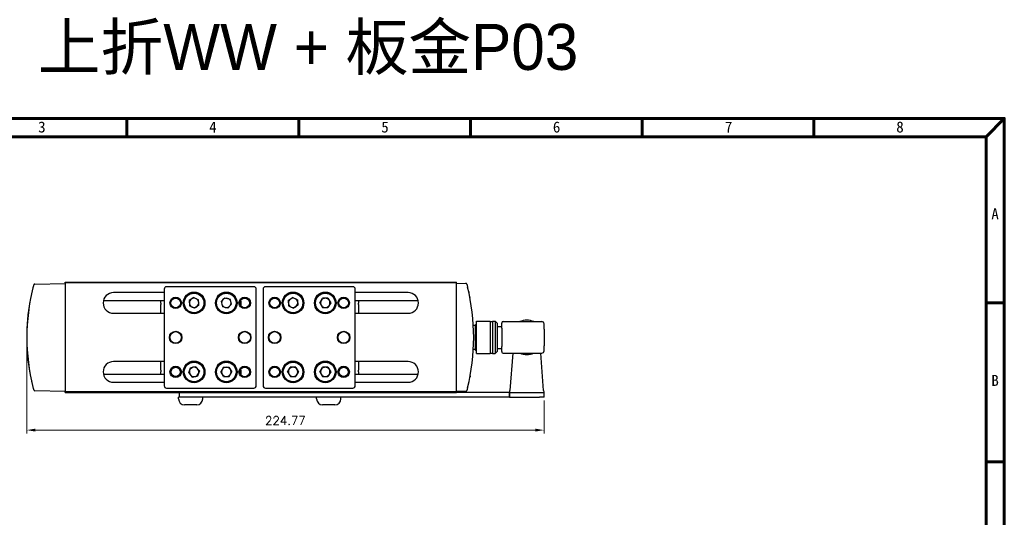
# Model space of a CAD drawing. Header units: inches. Extents: x 0 to 6721, y -3375 to 1330.
# Tile 170 of 198: x 5553 to 5981, y -626 to -409. Entities that reach past the tile are written whole.
import ezdxf

# ---------------------------------------------------------------- set-up
doc = ezdxf.new("R2010")
doc.units = ezdxf.units.IN
doc.header["$MEASUREMENT"] = 0
doc.layers.add('AM_5', color=3, linetype='Continuous', lineweight=15)
doc.layers.add('可見 (ISO)', color=7, linetype='Continuous', lineweight=25)
doc.layers.add('BORDER', color=7, linetype='Continuous')
doc.styles.get("Standard").update_dxf_attribs({"font": 'arial.ttf'})
doc.styles.add('尺寸標註', font='romans.shx', dxfattribs={"bigfont": 'CHINESET.SHX'})
doc.styles.add('標題欄', font='txt')
doc.dimstyles.new('CNS1.5$0', dxfattribs={"dimtxt": 3.75, "dimasz": 3.75, "dimexe": 1.5, "dimexo": 1.5, "dimgap": 2.25, "dimtad": 1, "dimtoh": 1, "dimdsep": 46, "dimtxsty": '尺寸標註', "dimcen": 0, "dimclrd": 2, "dimclre": 2, "dimclrt": 1, "dimadec": 0, "dimazin": 2, "dimtp": 0.1, "dimtm": 0.1, "dimtfac": 0.71, "dimtmove": 0, "dimatfit": 0, "dimfxl": 0, "dimlwd": 13, "dimlwe": 13, "dimarcsym": 0})

# ---------------------------------------------------------------- blocks, each defined once
blk = doc.blocks.new('A4-英文圖框-橫式')
at = {"layer": 'BORDER', "color": 123, "linetype": 'Continuous', "lineweight": 60, "ltscale": 25.4}
for p, q in [((2300.95, 183.5), (2300.95, 188.79)), ((2350.7, 183.5), (2350.7, 188.79)), ((2400.45, 183.5), (2400.45, 188.79)), ((2450.2, 183.5), (2450.2, 188.79)), ((2499.95, 183.5), (2499.95, 188.79)), ((2549.79, 183.5), (2555.09, 188.79)), ((2151.7, 183.5), (2549.79, 183.5)), ((2549.79, 183.5), (2549.79, -95.06)), ((2549.79, 135.31), (2555.09, 135.31)), ((2549.79, 89.23), (2555.09, 89.23))]:
    blk.add_line(p, q, dxfattribs=at)
blk.add_lwpolyline([(2151.7, 188.79), (2555.09, 188.79), (2555.09, -95.06), (2151.7, -95.06)], close=True, dxfattribs=at)
at = {"color": 60, "style": '標題欄'}
for s, p in [('3', (2275.22, 184.72)), ('4', (2324.76, 184.72)), ('5', (2374.61, 184.72)), ('6', (2424.32, 184.72)), ('7', (2474.15, 184.72)), ('8', (2523.79, 184.72)), ('A', (2551.33, 159.51)), ('B', (2551.33, 111.26))]:
    blk.add_text(s, height=3.18, dxfattribs=at).set_placement(p)
at = {"color": 3, "style": '標題欄'}
for s, p in [('7', (2474.15, 184.72)), ('A', (2551.33, 159.51)), ('B', (2551.33, 111.26))]:
    blk.add_text(s, height=3.18, dxfattribs=at).set_placement(p)
blk = doc.blocks.new('*D494')
at = {"layer": 'AM_5', "color": 2, "lineweight": 13}
for p, q in [((5556.56, -548.96), (5556.56, -589.27)), ((5781.33, -574.96), (5781.33, -589.27)), ((5777.58, -587.77), (5560.31, -587.77))]:
    blk.add_line(p, q, dxfattribs=at)
at = {"layer": 'AM_5', "color": 2}
for points in [[(5560.31, -587.14), (5560.31, -588.39), (5556.56, -587.77)], [(5777.58, -587.14), (5777.58, -588.39), (5781.33, -587.77)]]:
    blk.add_solid(points, dxfattribs=at)
at = {"layer": 'Defpoints', "color": 0}
for p in [(5556.56, -547.46), (5781.33, -573.46), (5556.56, -587.77)]:
    blk.add_point(p, dxfattribs=at)
at = {"layer": 'AM_5', "color": 1, "insert": (5668.95, -583.64), "char_height": 3.75, "attachment_point": 5, "style": '尺寸標註'}
blk.add_mtext('224.77', dxfattribs=at)

msp = doc.modelspace()

# ---------------------------------------------------------------- linework, layer by layer
at = {"layer": '可見 (ISO)'}
for p, q in [((5560.137, -524.237), (5573.264, -524.008)), ((5573.264, -523.758), (5573.264, -523.458)), ((5573.264, -523.458), (5743.264, -523.458)), ((5573.264, -523.758), (5573.264, -525.758)), ((5743.264, -523.758), (5573.264, -523.758)), ((5573.264, -525.758), (5573.264, -569.158)), ((5579.164, -523.558), (5575.364, -523.558)), ((5575.364, -523.758), (5575.364, -523.558)), ((5579.164, -523.758), (5579.164, -523.558)), ((5655.264, -525.458), (5617.264, -525.458)), ((5698.264, -525.458), (5660.264, -525.458)), ((5741.164, -523.558), (5737.364, -523.558)), ((5737.364, -523.758), (5737.364, -523.558)), ((5741.164, -523.758), (5741.164, -523.558)), ((5743.264, -523.758), (5743.264, -523.458)), ((5743.264, -525.758), (5743.264, -523.758)), ((5743.264, -524.008), (5747.295, -523.937)), ((5743.264, -569.158), (5743.264, -525.758)), ((5616.264, -527.958), (5594.264, -527.958)), ((5616.264, -526.458), (5616.264, -568.458)), ((5629.104, -530.105), (5627.146, -531.42)), ((5629.104, -530.105), (5631.221, -531.143)), ((5642.632, -530.186), (5640.98, -531.869)), ((5642.632, -530.186), (5644.915, -530.775)), ((5656.264, -568.458), (5656.264, -526.458)), ((5659.264, -526.458), (5659.264, -568.458)), ((5670.135, -531.443), (5672.078, -530.107)), ((5674.206, -531.122), (5672.078, -530.107)), ((5683.906, -532.458), (5685.085, -530.416)), ((5687.443, -530.416), (5685.085, -530.416)), ((5687.443, -530.416), (5688.621, -532.458)), ((5699.264, -568.458), (5699.264, -526.458)), ((5722.264, -527.958), (5699.264, -527.958)), ((5558.101, -531.873), (5557.897, -531.877)), ((5589.876, -531.458), (5616.264, -531.458)), ((5614.764, -532.523), (5614.764, -531.458)), ((5614.764, -532.523), (5614.764, -533.162)), ((5614.764, -536.958), (5614.764, -533.162)), ((5627.146, -531.42), (5627.306, -533.772)), ((5629.423, -534.81), (5627.306, -533.772)), ((5631.381, -533.496), (5629.423, -534.81)), ((5631.381, -533.496), (5631.221, -531.143)), ((5640.98, -531.869), (5641.612, -534.141)), ((5643.895, -534.729), (5641.612, -534.141)), ((5645.547, -533.046), (5643.895, -534.729)), ((5645.547, -533.046), (5644.915, -530.775)), ((5670.135, -531.443), (5670.321, -533.794)), ((5670.321, -533.794), (5672.449, -534.808)), ((5674.392, -533.472), (5672.449, -534.808)), ((5674.206, -531.122), (5674.392, -533.472)), ((5683.906, -532.458), (5685.085, -534.5)), ((5685.085, -534.5), (5687.443, -534.5)), ((5688.621, -532.458), (5687.443, -534.5)), ((5699.264, -531.458), (5726.651, -531.458)), ((5700.764, -531.458), (5700.764, -532.523)), ((5700.764, -533.162), (5700.764, -532.523)), ((5700.764, -533.162), (5700.764, -536.958)), ((5594.264, -536.958), (5616.264, -536.958)), ((5699.264, -536.958), (5722.264, -536.958)), ((5750.532, -540.958), (5750.534, -540.958)), ((5750.534, -540.981), (5750.534, -540.958)), ((5751.534, -542.208), (5750.612, -542.208)), ((5751.534, -541.958), (5751.934, -541.558)), ((5751.534, -552.958), (5751.534, -541.958)), ((5751.934, -554.458), (5751.934, -540.458)), ((5751.934, -540.458), (5757.934, -540.458)), ((5757.934, -540.458), (5757.934, -554.458)), ((5757.934, -540.558), (5758.934, -540.558)), ((5758.934, -540.458), (5758.934, -554.458)), ((5758.934, -540.458), (5760.129, -540.458)), ((5760.129, -540.458), (5760.129, -554.458)), ((5760.934, -541.263), (5760.129, -540.458)), ((5760.934, -541.263), (5760.934, -553.653)), ((5760.934, -542.708), (5763.034, -542.708)), ((5763.034, -541.108), (5763.034, -541.296)), ((5763.034, -543.5), (5763.034, -541.296)), ((5763.534, -540.608), (5780.334, -540.608)), ((5781.334, -543.812), (5781.334, -541.608)), ((5763.034, -543.5), (5763.034, -551.415)), ((5781.334, -543.812), (5781.334, -551.104)), ((5763.034, -553.619), (5763.034, -551.415)), ((5781.334, -553.308), (5781.334, -551.104)), ((5750.532, -553.958), (5750.534, -553.958)), ((5750.534, -553.941), (5750.534, -553.934)), ((5750.534, -553.958), (5750.534, -553.941)), ((5751.534, -552.708), (5750.612, -552.708)), ((5751.534, -552.958), (5751.934, -553.358)), ((5751.934, -554.458), (5757.934, -554.458)), ((5757.934, -554.358), (5758.934, -554.358)), ((5758.934, -554.458), (5760.129, -554.458)), ((5760.934, -553.653), (5760.129, -554.458)), ((5760.934, -552.208), (5763.034, -552.208)), ((5763.034, -553.619), (5763.034, -553.808)), ((5763.534, -554.308), (5780.334, -554.308)), ((5767.773, -554.308), (5766.514, -570.605)), ((5781.153, -570.605), (5779.894, -554.308)), ((5616.264, -557.958), (5594.264, -557.958)), ((5614.764, -561.754), (5614.764, -557.958)), ((5630.037, -560.23), (5627.721, -560.674)), ((5630.037, -560.23), (5631.579, -562.014)), ((5642.072, -560.423), (5640.906, -562.473)), ((5642.072, -560.423), (5644.43, -560.408)), ((5644.43, -560.408), (5645.621, -562.443)), ((5669.906, -562.459), (5671.084, -560.416)), ((5673.442, -560.415), (5671.084, -560.416)), ((5673.442, -560.415), (5674.621, -562.457)), ((5683.906, -562.457), (5685.085, -560.415)), ((5687.443, -560.416), (5685.085, -560.415)), ((5687.443, -560.416), (5688.621, -562.458)), ((5722.264, -557.958), (5699.264, -557.958)), ((5700.764, -557.958), (5700.764, -561.754)), ((5558.101, -563.042), (5557.897, -563.039)), ((5589.876, -563.458), (5616.264, -563.458)), ((5614.764, -561.754), (5614.764, -562.393)), ((5614.764, -563.458), (5614.764, -562.393)), ((5626.948, -562.901), (5627.721, -560.674)), ((5626.948, -562.901), (5628.49, -564.685)), ((5628.49, -564.685), (5630.806, -564.241)), ((5631.579, -562.014), (5630.806, -564.241)), ((5642.098, -564.507), (5640.906, -562.473)), ((5642.098, -564.507), (5644.455, -564.492)), ((5644.455, -564.492), (5645.621, -562.443)), ((5669.906, -562.459), (5671.086, -564.5)), ((5671.086, -564.5), (5673.443, -564.499)), ((5674.621, -562.457), (5673.443, -564.499)), ((5683.906, -562.457), (5685.084, -564.499)), ((5685.084, -564.499), (5687.442, -564.5)), ((5688.621, -562.458), (5687.442, -564.5)), ((5699.264, -563.458), (5726.651, -563.458)), ((5700.764, -562.393), (5700.764, -561.754)), ((5700.764, -562.393), (5700.764, -563.458)), ((5594.264, -566.958), (5616.264, -566.958)), ((5699.264, -566.958), (5722.264, -566.958)), ((5573.264, -570.908), (5560.137, -570.679)), ((5573.264, -569.158), (5573.264, -571.158)), ((5573.264, -571.458), (5573.264, -571.158)), ((5743.264, -571.158), (5573.264, -571.158)), ((5573.264, -571.458), (5743.264, -571.458)), ((5575.364, -571.158), (5575.364, -571.358)), ((5575.364, -571.358), (5579.164, -571.358)), ((5579.164, -571.158), (5579.164, -571.358)), ((5617.264, -569.458), (5655.264, -569.458)), ((5622.764, -571.458), (5622.764, -573.458)), ((5660.264, -569.458), (5698.264, -569.458)), ((5737.364, -571.158), (5737.364, -571.358)), ((5737.364, -571.358), (5741.164, -571.358)), ((5741.164, -571.158), (5741.164, -571.358)), ((5743.264, -571.158), (5743.264, -569.158)), ((5747.295, -570.978), (5743.264, -570.908)), ((5743.264, -571.458), (5743.264, -571.158)), ((5766.334, -571.458), (5743.264, -571.458)), ((5766.334, -573.458), (5766.334, -571.458)), ((5766.334, -571.458), (5779.334, -571.458)), ((5766.334, -571.458), (5766.334, -573.458)), ((5779.334, -571.458), (5781.334, -571.458)), ((5781.334, -573.458), (5781.334, -571.458)), ((5622.764, -573.458), (5622.514, -573.458)), ((5622.514, -574.198), (5622.514, -573.458)), ((5624.764, -573.458), (5622.764, -573.458)), ((5766.334, -573.458), (5624.764, -573.458)), ((5630.454, -576.758), (5625.074, -576.758)), ((5633.014, -574.198), (5633.014, -573.458)), ((5682.514, -574.198), (5682.514, -573.458)), ((5690.454, -576.758), (5685.074, -576.758)), ((5693.014, -574.198), (5693.014, -573.458)), ((5766.334, -573.458), (5779.334, -573.458)), ((5781.334, -573.458), (5779.334, -573.458))]:
    msp.add_line(p, q, dxfattribs=at)
for centre, radius in [((5621.264, -532.458), 2.5), ((5621.264, -532.458), 2.1), ((5629.264, -532.458), 4.7), ((5629.264, -532.458), 4.5), ((5629.264, -532.458), 4.25), ((5643.264, -532.458), 4.7), ((5643.264, -532.458), 4.5), ((5643.264, -532.458), 4.25), ((5651.264, -532.458), 2.5), ((5651.264, -532.458), 2.1), ((5664.264, -532.458), 2.5), ((5664.264, -532.458), 2.1), ((5672.264, -532.458), 4.7), ((5672.264, -532.458), 4.5), ((5672.264, -532.458), 4.25), ((5686.264, -532.458), 4.7), ((5686.264, -532.458), 4.5), ((5686.264, -532.458), 4.25), ((5694.264, -532.458), 2.5), ((5694.264, -532.458), 2.1), ((5621.264, -547.458), 2.7), ((5621.264, -547.458), 2.5), ((5651.264, -547.458), 2.7), ((5651.264, -547.458), 2.5), ((5664.264, -547.458), 2.7), ((5664.264, -547.458), 2.5), ((5694.264, -547.458), 2.7), ((5694.264, -547.458), 2.5), ((5621.264, -562.458), 2.5), ((5621.264, -562.458), 2.1), ((5629.264, -562.458), 4.7), ((5629.264, -562.458), 4.5), ((5629.264, -562.458), 4.25), ((5643.264, -562.458), 4.7), ((5643.264, -562.458), 4.5), ((5643.264, -562.458), 4.25), ((5651.264, -562.458), 2.5), ((5651.264, -562.458), 2.1), ((5664.264, -562.458), 2.5), ((5664.264, -562.458), 2.1), ((5672.264, -562.458), 4.7), ((5672.264, -562.458), 4.5), ((5672.264, -562.458), 4.25), ((5686.264, -562.458), 4.7), ((5686.264, -562.458), 4.5), ((5686.264, -562.458), 4.25), ((5694.264, -562.458), 2.5), ((5694.264, -562.458), 2.1), ((5621.264, -562.458), 2), ((5694.264, -562.458), 2)]:
    msp.add_circle(centre, radius, dxfattribs=at)
for centre, radius, start, end in [((5560.146, -524.737), 0.5, 91, 165.54138), ((5617.264, -526.458), 1, 90, 180), ((5655.264, -526.458), 1, 0, 90), ((5660.264, -526.458), 1, 90, 180), ((5698.264, -526.458), 1, 0, 90), ((5747.304, -524.437), 0.5, 90, 91), ((5747.304, -524.437), 0.5, 14.65344, 90), ((5594.264, -532.458), 4.5, 90, 270), ((5629.264, -532.458), 2.042, 63.88477, 123.88477), ((5643.264, -532.458), 2.042, 75.54391, 135.54391), ((5643.264, -532.458), 2.042, 15.54391, 75.54391), ((5672.264, -532.458), 2.042, 64.51557, 124.51557), ((5686.264, -532.458), 2.042, 90, 150), ((5686.264, -532.458), 2.042, 30, 90), ((5722.264, -532.458), 4.5, 270, 90), ((5648.264, -547.458), 91.7, 170.21734, 189.78266), ((5629.264, -532.458), 2.042, 123.88477, 183.88477), ((5629.264, -532.458), 2.042, 183.88477, 243.88477), ((5629.264, -532.458), 2.042, 243.88477, 303.88477), ((5629.264, -532.458), 2.042, 3.88477, 63.88477), ((5629.264, -532.458), 2.042, 303.88477, 3.88477), ((5643.264, -532.458), 2.042, 135.54391, 195.54391), ((5643.264, -532.458), 2.042, 195.54391, 255.54391), ((5643.264, -532.458), 2.042, 255.54391, 315.54391), ((5643.264, -532.458), 2.042, 315.54391, 15.54391), ((5645.264, -532.458), 4.5, 343.7398, 16.2602), ((5672.264, -532.458), 2.042, 124.51557, 184.51557), ((5672.264, -532.458), 2.042, 184.51557, 244.51557), ((5672.264, -532.458), 2.042, 244.51557, 304.51557), ((5672.264, -532.458), 2.042, 4.51557, 64.51557), ((5672.264, -532.458), 2.042, 304.51557, 4.51557), ((5686.264, -532.458), 2.042, 150, 210), ((5686.264, -532.458), 2.042, 210, 270), ((5686.264, -532.458), 2.042, 270, 330), ((5686.264, -532.458), 2.042, 330, 30), ((5763.534, -541.108), 0.5, 90, 180), ((5773.834, -547.458), 7.5, 65.97014, 114.02986), ((5780.334, -541.608), 1, 0, 90), ((5763.534, -553.808), 0.5, 180, 270), ((5773.834, -547.458), 7.5, 245.97014, 294.02986), ((5780.334, -553.308), 1, 270, 0), ((5594.264, -562.458), 4.5, 90, 270), ((5629.264, -562.458), 2.042, 40.84445, 100.84445), ((5643.264, -562.458), 2.042, 90.36064, 150.36064), ((5643.264, -562.458), 2.042, 30.36064, 90.36064), ((5672.264, -562.458), 2.042, 90.02589, 150.02589), ((5672.264, -562.458), 2.042, 30.02589, 90.02589), ((5686.264, -562.458), 2.042, 89.98856, 149.98856), ((5686.264, -562.458), 2.042, 29.98856, 89.98856), ((5722.264, -562.458), 4.5, 270, 90), ((5629.264, -562.458), 2.042, 160.84445, 220.84445), ((5629.264, -562.458), 2.042, 100.84445, 160.84445), ((5629.264, -562.458), 2.042, 220.84445, 280.84445), ((5629.264, -562.458), 2.042, 280.84445, 340.84445), ((5629.264, -562.458), 2.042, 340.84445, 40.84445), ((5643.264, -562.458), 2.042, 150.36064, 210.36064), ((5643.264, -562.458), 2.042, 210.36064, 270.36064), ((5643.264, -562.458), 2.042, 270.36064, 330.36064), ((5643.264, -562.458), 2.042, 330.36064, 30.36064), ((5645.264, -562.458), 4.5, 343.7398, 16.2602), ((5672.264, -562.458), 2.042, 150.02589, 210.02589), ((5672.264, -562.458), 2.042, 210.02589, 270.02589), ((5672.264, -562.458), 2.042, 270.02589, 330.02589), ((5672.264, -562.458), 2.042, 330.02589, 30.02589), ((5686.264, -562.458), 2.042, 149.98856, 209.98856), ((5686.264, -562.458), 2.042, 209.98856, 269.98856), ((5686.264, -562.458), 2.042, 269.98856, 329.98856), ((5686.264, -562.458), 2.042, 329.98856, 29.98856), ((5617.264, -568.458), 1, 180, 270), ((5655.264, -568.458), 1, 270, 0), ((5660.264, -568.458), 1, 180, 270), ((5698.264, -568.458), 1, 270, 0), ((5560.146, -570.179), 0.5, 194.45862, 269), ((5747.304, -570.478), 0.5, 269, 345.34656), ((5625.074, -574.198), 2.56, 180, 270), ((5630.454, -574.198), 2.56, 270, 0), ((5685.074, -574.198), 2.56, 180, 270), ((5690.454, -574.198), 2.56, 270, 0)]:
    msp.add_arc(centre, radius, start, end, dxfattribs=at)
for centre, major_axis, ratio, start_param, end_param in [((5680.569, -544.871), (9.659, -79.558), 0.8739141, 1.4327493, 1.7088433), ((5680.569, -550.044), (-9.659, -79.558), 0.8739141, 1.4327493, 1.7088433), ((5766.334, -569.458), (0, -2), 0.1103295, 0, 0.9599311), ((5781.334, -569.458), (0, 2), 0.1103295, 2.1816616, 3.1415927)]:
    msp.add_ellipse(centre, major_axis=major_axis, ratio=ratio, start_param=start_param, end_param=end_param, dxfattribs=at)
for points, knots in [([(5559.346, -569.041), (5557.632, -561.983), (5556.764, -554.721), (5556.764, -547.458), (5556.764, -540.195), (5557.632, -532.932), (5559.346, -525.874)], [2.90346211, 2.90346211, 2.90346211, 2.90346211, 3.14159265, 3.14159265, 3.14159265, 3.3797232, 3.3797232, 3.3797232, 3.3797232]), ([(5559.346, -525.874), (5559.385, -525.711), (5559.425, -525.548), (5559.463, -525.398), (5559.5, -525.248), (5559.535, -525.107), (5559.565, -524.99), (5559.58, -524.931), (5559.594, -524.877), (5559.606, -524.83), (5559.618, -524.783), (5559.628, -524.744), (5559.636, -524.711), (5559.644, -524.679), (5559.651, -524.654), (5559.655, -524.637), (5559.659, -524.62), (5559.662, -524.612), (5559.662, -524.612)], [0, 0, 0, 0, 0.0005003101, 0.0005003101, 0.0005003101, 0.0010006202, 0.0010006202, 0.0010006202, 0.0012523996, 0.0012523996, 0.0012523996, 0.0015009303, 0.0015009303, 0.0015009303, 0.0017510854, 0.0017510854, 0.0017510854, 0.0020012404, 0.0020012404, 0.0020012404, 0.0020012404]), ([(5559.472, -525.361), (5559.475, -525.347), (5559.479, -525.334), (5559.49, -525.288), (5559.495, -525.268), (5559.496, -525.265), (5559.496, -525.265), (5559.496, -525.265)], [0, 0, 0, 0, 0.016458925, 0.016458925, 0.06603388, 0.06603388, 0.068068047, 0.068068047, 0.068068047, 0.068068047]), ([(5559.472, -525.361), (5559.475, -525.347), (5559.479, -525.334), (5559.49, -525.288), (5559.495, -525.268), (5559.496, -525.265), (5559.496, -525.265), (5559.496, -525.265)], [0, 0, 0, 0, 0.016458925, 0.016458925, 0.06603388, 0.06603388, 0.068068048, 0.068068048, 0.068068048, 0.068068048]), ([(5747.787, -524.311), (5747.787, -524.311), (5747.796, -524.345), (5747.813, -524.409), (5747.821, -524.441), (5747.832, -524.481), (5747.844, -524.527), (5747.856, -524.573), (5747.869, -524.625), (5747.884, -524.683), (5747.899, -524.741), (5747.915, -524.806), (5747.933, -524.873), (5747.95, -524.941), (5747.968, -525.013), (5747.987, -525.088), (5748.025, -525.238), (5748.065, -525.398), (5748.105, -525.562)], [0, 0, 0, 0, 0.000500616, 0.000500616, 0.000500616, 0.0007511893, 0.0007511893, 0.0007511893, 0.0010020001, 0.0010020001, 0.0010020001, 0.0012530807, 0.0012530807, 0.0012530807, 0.0015043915, 0.0015043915, 0.0015043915, 0.0020074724, 0.0020074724, 0.0020074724, 0.0020074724]), ([(5558.333, -530.586), (5558.333, -530.586), (5558.333, -530.586), (5558.333, -530.585), (5558.333, -530.584), (5558.333, -530.582), (5558.334, -530.581), (5558.334, -530.579)], [0.028709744, 0.028709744, 0.028709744, 0.028709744, 0.031483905, 0.031483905, 0.040053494, 0.040053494, 0.045899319, 0.045899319, 0.045899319, 0.045899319]), ([(5558.333, -530.586), (5558.333, -530.586), (5558.333, -530.586), (5558.333, -530.585), (5558.333, -530.584), (5558.333, -530.582), (5558.334, -530.581), (5558.334, -530.579)], [0.028712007, 0.028712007, 0.028712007, 0.028712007, 0.031483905, 0.031483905, 0.040053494, 0.040053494, 0.045899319, 0.045899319, 0.045899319, 0.045899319]), ([(5749.336, -531.357), (5749.337, -531.366), (5749.339, -531.372), (5749.339, -531.374), (5749.339, -531.375), (5749.339, -531.375), (5749.339, -531.375), (5749.339, -531.375)], [0, 0, 0, 0, 0.024967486, 0.024967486, 0.029645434, 0.029645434, 0.029658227, 0.029658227, 0.029658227, 0.029658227]), ([(5750.505, -540.581), (5750.505, -540.581), (5750.505, -540.581), (5750.505, -540.581), (5750.505, -540.582), (5750.505, -540.587), (5750.506, -540.594), (5750.507, -540.605), (5750.507, -540.606), (5750.507, -540.606), (5750.507, -540.607), (5750.507, -540.607), (5750.507, -540.607), (5750.507, -540.607), (5750.507, -540.607), (5750.507, -540.607)], [0.037522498, 0.037522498, 0.037522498, 0.037522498, 0.038504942, 0.038504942, 0.051157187, 0.051157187, 0.089126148, 0.089126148, 0.090905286, 0.090905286, 0.091572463, 0.091572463, 0.091697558, 0.091697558, 0.091709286, 0.091709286, 0.091709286, 0.091709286]), ([(5750.507, -554.308), (5750.507, -554.308), (5750.507, -554.309), (5750.507, -554.31), (5750.507, -554.311), (5750.506, -554.314), (5750.506, -554.316), (5750.506, -554.325), (5750.505, -554.33), (5750.505, -554.334), (5750.505, -554.334), (5750.505, -554.334)], [0, 0, 0, 0, 0.000976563, 0.000976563, 0.004882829, 0.004882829, 0.012695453, 0.012695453, 0.043953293, 0.043953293, 0.057148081, 0.057148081, 0.057148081, 0.057148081]), ([(5749.234, -564.118), (5749.234, -564.118), (5749.234, -564.118), (5749.234, -564.118), (5749.234, -564.118), (5749.234, -564.118), (5749.234, -564.118), (5749.234, -564.118), (5749.234, -564.118), (5749.233, -564.122), (5749.233, -564.125), (5749.229, -564.147), (5749.225, -564.166), (5749.212, -564.237), (5749.202, -564.291), (5749.168, -564.47), (5749.143, -564.605), (5749.115, -564.75)], [0, 0, 0, 0, 0.000010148, 0.000010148, 0.000030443, 0.000030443, 0.000071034, 0.000071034, 0.000154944, 0.000154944, 0.001945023, 0.001945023, 0.011493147, 0.011493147, 0.036972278, 0.036972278, 0.092290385, 0.092290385, 0.092290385, 0.092290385]), ([(5749.339, -563.54), (5749.339, -563.54), (5749.339, -563.54), (5749.339, -563.54), (5749.339, -563.54), (5749.339, -563.541), (5749.339, -563.542), (5749.338, -563.544), (5749.338, -563.546), (5749.338, -563.548), (5749.338, -563.549), (5749.337, -563.55), (5749.337, -563.55), (5749.337, -563.551), (5749.337, -563.551), (5749.337, -563.551), (5749.337, -563.551), (5749.337, -563.551)], [0.02851313, 0.02851313, 0.02851313, 0.02851313, 0.02880494, 0.02880494, 0.031982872, 0.031982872, 0.041517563, 0.041517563, 0.04866818, 0.04866818, 0.051349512, 0.051349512, 0.053360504, 0.053360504, 0.053549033, 0.053549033, 0.053619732, 0.053619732, 0.053619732, 0.053619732]), ([(5749.115, -564.751), (5749.115, -564.751), (5749.115, -564.751), (5749.114, -564.751), (5749.114, -564.752), (5749.114, -564.754), (5749.114, -564.756), (5749.113, -564.757)], [0.028314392, 0.028314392, 0.028314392, 0.028314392, 0.030949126, 0.030949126, 0.039318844, 0.039318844, 0.045822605, 0.045822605, 0.045822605, 0.045822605]), ([(5559.662, -570.303), (5559.662, -570.303), (5559.653, -570.269), (5559.636, -570.204), (5559.628, -570.172), (5559.617, -570.131), (5559.605, -570.084), (5559.593, -570.038), (5559.58, -569.985), (5559.565, -569.926), (5559.55, -569.867), (5559.534, -569.802), (5559.517, -569.734), (5559.499, -569.665), (5559.481, -569.593), (5559.463, -569.517), (5559.425, -569.366), (5559.385, -569.205), (5559.346, -569.041)], [0, 0, 0, 0, 0.0005013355, 0.0005013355, 0.0005013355, 0.0007522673, 0.0007522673, 0.0007522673, 0.0010034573, 0.0010034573, 0.0010034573, 0.0012549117, 0.0012549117, 0.0012549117, 0.0015065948, 0.0015065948, 0.0015065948, 0.0020104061, 0.0020104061, 0.0020104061, 0.0020104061]), ([(5748.105, -569.353), (5748.065, -569.516), (5748.025, -569.678), (5747.987, -569.827), (5747.949, -569.977), (5747.914, -570.116), (5747.884, -570.232), (5747.869, -570.29), (5747.855, -570.344), (5747.843, -570.39), (5747.831, -570.436), (5747.821, -570.475), (5747.813, -570.507), (5747.796, -570.571), (5747.787, -570.605), (5747.787, -570.605)], [0, 0, 0, 0, 0.0005001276, 0.0005001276, 0.0005001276, 0.0010002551, 0.0010002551, 0.0010002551, 0.0012519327, 0.0012519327, 0.0012519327, 0.0015003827, 0.0015003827, 0.0015003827, 0.0020005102, 0.0020005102, 0.0020005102, 0.0020005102]), ([(5747.915, -570.111), (5747.911, -570.126), (5747.908, -570.139), (5747.896, -570.186), (5747.891, -570.206), (5747.89, -570.209), (5747.89, -570.209), (5747.89, -570.209)], [0, 0, 0, 0, 0.016889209, 0.016889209, 0.067760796, 0.067760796, 0.069714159, 0.069714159, 0.069714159, 0.069714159]), ([(5747.996, -569.793), (5747.994, -569.799), (5747.993, -569.804), (5747.992, -569.809), (5747.991, -569.81), (5747.991, -569.811), (5747.991, -569.812), (5747.991, -569.812)], [0, 0, 0, 0, 0.016610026, 0.016610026, 0.025473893, 0.025473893, 0.031052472, 0.031052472, 0.031052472, 0.031052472])]:
    msp.add_open_spline(points, degree=3, knots=knots, dxfattribs=at)
for points in [[(5748.601, -527.683), (5748.639, -527.854), (5748.676, -528.025), (5748.712, -528.191)], [(5749.053, -529.85), (5749.069, -529.93), (5749.082, -529.996), (5749.092, -530.046)], [(5749.113, -530.154), (5749.114, -530.16), (5749.115, -530.164), (5749.115, -530.164)], [(5558.335, -564.34), (5558.333, -564.334), (5558.333, -564.33), (5558.333, -564.33)], [(5558.391, -564.636), (5558.376, -564.558), (5558.363, -564.493), (5558.354, -564.444)], [(5558.825, -566.769), (5558.787, -566.595), (5558.75, -566.42), (5558.715, -566.252)]]:
    msp.add_open_spline(points, degree=3, dxfattribs=at)

# ---------------------------------------------------------------- block references
at = {"xscale": 1.5, "yscale": 1.5, "zscale": 1.5}
msp.add_blockref('A4-英文圖框-橫式', (2148.678, -735.439), dxfattribs=at)

# ---------------------------------------------------------------- texts
at = {"color": 7, "insert": (5678.766, -422.247), "char_height": 20, "attachment_point": 5}
msp.add_mtext_dynamic_manual_height_columns('{\\fPMingLiU|b0|i0|c136|p18;上折WW + 板金P03}', width=252.6866, gutter_width=12.5, heights=[0], dxfattribs=at)

# ---------------------------------------------------------------- dimensions: what is measured, and where the dimension line sits
at = {"layer": 'AM_5'}
dim = msp.add_linear_dim(base=(5556.564, -587.768), p1=(5781.334, -573.458), p2=(5556.564, -547.458), dimstyle='CNS1.5$0', override={"dimpost": ''}, dxfattribs=at)
dim.commit()
dim.dimension.update_dxf_attribs({"geometry": '*D494', "text_midpoint": (5668.949, -583.643)})

doc.saveas('drawing.dxf')
